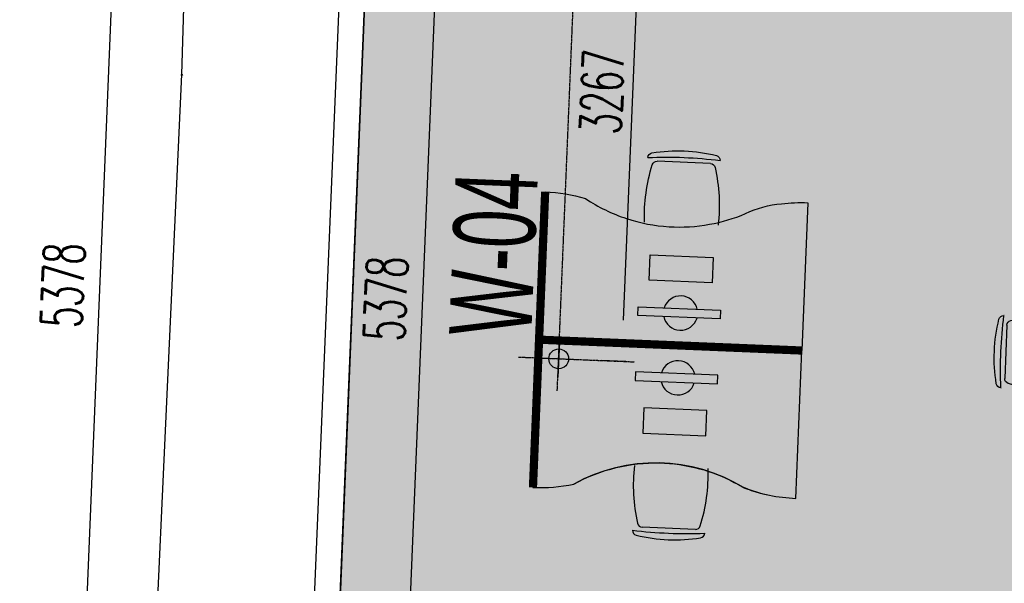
# Model space of a CAD drawing. Header units: millimetres. Extents: x 941089 to 2922714, y 799810 to 1997150.
# Tile 34 of 99: x 954624 to 960613, y 987885 to 991313. Entities that reach past the tile are written whole.
import ezdxf

# ---------------------------------------------------------------- set-up
doc = ezdxf.new("R2010")
doc.units = ezdxf.units.MM
doc.header["$LTSCALE"] = 10
doc.header["$PDMODE"] = 3
doc.header["$PDSIZE"] = 5
for name, pattern in [('DASHDOT', [1, 0.5, -0.25, 0, -0.25]), ('FO-00 - FURN$0$CENTER2', [1.125, 0.75, -0.125, 0.125, -0.125]), ('FO-00 - FURN$0$HIDDEN2', [0.1875, 0.125, -0.0625])]:
    doc.linetypes.add(name, pattern=pattern)
doc.layers.get('DEFPOINTS').update_dxf_attribs({"color": 21})
for name, color, linetype in [('FO-00 - FURN$0$DIM-GROMMETS', 21, 'Continuous'), ('FO-00 - FURN$0$FURNITURE', 22, 'Continuous'), ('FO-00 - FURN$0$GROMMETS', 2, 'Continuous'), ('FO-00$0$25', 21, 'Continuous'), ('FO-00$0$AREA GROSS', 21, 'Continuous'), ('FO-00$0$FOOTPATH - GEORGES LANE$0$25', 2, 'Continuous'), ('FO-00$0$TITLE', 21, 'Continuous'), ('L - PL-ext-00$0$DIMS-MASONARY', 21, 'Continuous'), ('L - PL-ext-00$0$WINDOW', 2, 'Continuous'), ('L - PL-ext-00$0$WINDOW DIMS', 21, 'Continuous'), ('L - PL-ext-00$0$WINDOW-SCH', 2, 'Continuous'), ('REVISION', 1, 'DASHDOT')]:
    doc.layers.add(name, color=color, linetype=linetype)
doc.layers.add('FO-00 - FURN$0$FIT OUT HATCH', color=7, linetype='FO-00 - FURN$0$HIDDEN2', true_color=0xc8e389)
doc.layers.add('FO-00$0$FOOTPATH - GEORGES LANE$0$ZZ-', color=7, linetype='Continuous', plot=False)
doc.styles.add('FO-00 - FURN$0$Standard', font='romans.shx', dxfattribs={"width": 0.6})
doc.styles.add('L - PL-ext-00$0$SK-OFFICE-00-ELE REV A$0$STANDARD', font='ARIAL.TTF', dxfattribs={"width": 0.6, "height": 0.2})
doc.styles.add('L - PL-ext-00$0$Standard', font='romans.shx', dxfattribs={"width": 0.6})
doc.dimstyles.new('FO-00 - FURN$0$ISO-25', dxfattribs={"dimscale": 100, "dimtxt": 2.5, "dimasz": 2.5, "dimexe": 1.25, "dimexo": 0.625, "dimtad": 1, "dimdec": 0, "dimtxsty": 'FO-00 - FURN$0$Standard', "dimcen": 2.5, "dimclrd": 21, "dimclre": 21, "dimadec": 0, "dimazin": 0, "dimtfac": 1, "dimtdec": 0, "dimtmove": 0, "dimatfit": 3, "dimfxl": 0, "dimarcsym": 0})
doc.dimstyles.new('L - PL-ext-00$0$ROYCETON', dxfattribs={"dimscale": 100, "dimtxt": 2.5, "dimasz": 2.5, "dimexe": 2, "dimexo": 1, "dimgap": 1, "dimtad": 1, "dimdec": 0, "dimtxsty": 'L - PL-ext-00$0$Standard', "dimcen": 2.5, "dimclrd": 256, "dimclre": 256, "dimclrt": 2, "dimaunit": 1, "dimazin": 0, "dimtfac": 1, "dimtdec": 0, "dimtmove": 0, "dimatfit": 3, "dimfxl": 0, "dimarcsym": 0})

# ---------------------------------------------------------------- blocks, each defined once
blk = doc.blocks.new('FO-00$0$FOOTPATH - GEORGES LANE')
at = {"layer": 'FO-00$0$FOOTPATH - GEORGES LANE$0$25'}
blk.add_lwpolyline([(954362, 964087), (954652, 967316), (955157, 979543), (955672, 990775), (955936.4612440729, 999559.5637840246, 0.6112551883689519), (954377.461913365, 1000418.517998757)], format="xyb", dxfattribs=at)
blk.add_open_spline([(959064.1913154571, 1003448.70421467), (958983.7471377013, 1003458.392292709), (958901.6258365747, 1003468.28437242), (958734.1163570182, 1003488.112639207), (958648.728115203, 1003498.048882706), (958474.7360435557, 1003517.564934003), (958386.1374851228, 1003527.144567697), (958205.6989434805, 1003545.510637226), (958113.8622591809, 1003554.296575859), (957926.9417988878, 1003570.584574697), (957831.8577096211, 1003578.086869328), (957656.3312818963, 1003590.045852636), (957576.4285163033, 1003594.809819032), (957414.3851616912, 1003602.802928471), (957332.2465090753, 1003606.032011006), (957165.7137715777, 1003610.600204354), (957081.3193946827, 1003611.939381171), (956910.2627860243, 1003612.341244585), (956823.5821415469, 1003611.404064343), (956647.9211886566, 1003606.827396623), (956558.9408621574, 1003603.187867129), (956378.7191543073, 1003592.746761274), (956287.4818147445, 1003585.945741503), (956102.7894055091, 1003568.685964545), (956009.337712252, 1003558.226840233), (955820.3682594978, 1003533.129030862), (955724.8499665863, 1003518.489851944), (955616.1433461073, 1003499.331511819), (955603.8633843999, 1003497.131802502), (955565.6254103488, 1003490.169952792), (955539.6304867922, 1003485.276723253), (955505.3100060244, 1003478.598507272), (955497.0341458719, 1003476.971528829), (955484.4337515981, 1003474.468830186), (955480.1259305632, 1003473.608656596), (955471.5094844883, 1003471.879106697), (955467.2037045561, 1003471.010290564), (955454.2937171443, 1003468.391765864), (955445.6968621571, 1003466.629980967), (955419.9358877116, 1003461.296700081), (955402.801360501, 1003457.677277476), (955351.5175290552, 1003446.630352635), (955317.488036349, 1003439.014191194), (955199.2281543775, 1003411.569244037), (955115.8492215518, 1003390.472729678), (954936.1793136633, 1003341.413963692), (954840.3106393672, 1003312.901752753), (954651.6117479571, 1003252.442911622), (954558.78524101, 1003220.497971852), (954370.5664887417, 1003151.530590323), (954275.3696142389, 1003114.317478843), (954110.0575502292, 1003045.931257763), (954039.2440595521, 1003015.357928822), (953899.587307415, 1002952.684999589), (953830.7419040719, 1002920.584441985), (953672.8928208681, 1002844.388614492), (953584.6134238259, 1002799.787693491), (953411.2723639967, 1002708.640247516), (953326.2112751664, 1002662.094454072), (953159.1166808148, 1002567.410627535), (953077.0858344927, 1002519.273883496), (952929.3800184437, 1002429.908444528), (952863.2678950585, 1002388.873538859), (952732.9131580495, 1002306.10042227), (952668.6678549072, 1002264.360373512), (952520.369457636, 1002166.031080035), (952437.0180489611, 1002109.224364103), (952286.2768068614, 1002004.07419408), (952218.4572540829, 1001955.822010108), (952084.7406358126, 1001859.055251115), (952018.8455056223, 1001810.54191906), (951882.318293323, 1001708.550870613), (951811.878321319, 1001655.066134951), (951673.0260759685, 1001548.225389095), (951604.6108593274, 1001494.866875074), (951443.9616342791, 1001368.224830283), (951352.5835395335, 1001295.096376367), (951188.8239912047, 1001162.725354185), (951115.9176228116, 1001103.292492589), (950972.2025410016, 1000985.528359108), (950901.3957034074, 1000927.198344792), (950761.7789554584, 1000811.935261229), (950692.9690355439, 1000755.002168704), (950557.2703250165, 1000642.821288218), (950490.3827556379, 1000587.574688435), (950358.4651393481, 1000479.036050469), (950293.4372253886, 1000425.7456922), (950165.2283571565, 1000321.401907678), (950102.0473850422, 1000270.348567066), (950004.5483762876, 1000192.351384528), (949969.5978646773, 1000164.554937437), (949900.2953529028, 1000109.809452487), (949865.9451256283, 1000082.861832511), (949825.2671539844, 1000051.198975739), (949818.6453887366, 1000046.052708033), (949807.8952827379, 1000037.711204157), (949803.7598863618, 1000034.505549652), (949794.8374618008, 1000027.596081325), (949790.0436347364, 1000023.888128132), (949780.4384043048, 1000016.46722014), (949775.6291114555, 1000012.755898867), (949761.1812139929, 1000001.619182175), (949751.5225900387, 999994.1910339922), (949722.4667685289, 999971.8943664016), (949702.9896146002, 999957.0136259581), (949644.2395963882, 999912.3127578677), (949604.6482281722, 999882.4341596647), (949524.6224667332, 999822.4656686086), (949484.188506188, 999792.3761072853), (949373.6896686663, 999710.6229805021), (949302.8361471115, 999658.709551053), (949158.7824256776, 999553.8165886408), (949085.5851894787, 999500.8391878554), (948936.9618373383, 999393.5202530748), (948861.5357125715, 999339.1787714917), (948708.5922621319, 999228.8081963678), (948631.0673332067, 999172.7738023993), (948474.069424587, 999058.6526730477), (948394.5976945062, 999000.56684933), (948247.1163303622, 998891.7249196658), (948179.370991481, 998841.3339159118), (948019.7708056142, 998721.3255227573), (947927.4719892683, 998650.9431356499), (947741.2649614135, 998506.1638308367), (947647.3563732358, 998431.7664146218), (947490.8693643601, 998304.7569218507), (947428.6289300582, 998253.4563204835), (947303.769110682, 998148.6995465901), (947241.1534633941, 998095.2462702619), (947150.5865642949, 998016.3953868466), (947122.7234457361, 997991.9273852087), (947039.0911475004, 997917.8179917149), (946983.2785877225, 997867.470949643), (946914.4178211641, 997804.1209508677), (946901.3665485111, 997792.0594989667), (946866.4689850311, 997759.6586241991), (946844.7086301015, 997739.2978173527), (946801.3712361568, 997698.4350352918), (946779.7925307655, 997677.9315130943), (946715.3254255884, 997616.2083466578), (946672.7060399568, 997574.7761198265), (946545.9160925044, 997449.6588098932), (946462.8143153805, 997365.1539594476), (946299.414265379, 997194.1059559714), (946219.1161062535, 997107.5628452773), (946018.2901870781, 996884.9212568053), (945899.6759710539, 996747.510342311), (945668.8820146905, 996468.6657475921), (945556.697972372, 996327.2268498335), (945338.6124489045, 996040.7737585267), (945232.7108733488, 995895.7593940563), (945027.0587886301, 995602.5833716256), (944927.3092234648, 995454.4232344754), (944733.8387219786, 995155.3502758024), (944640.117330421, 995004.436208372), (944458.6031867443, 994700.2332077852), (944370.8104282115, 994546.9441897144), (944254.6140997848, 994335.6974608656), (944223.6861955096, 994278.6088514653), (944176.4662119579, 994190.1171385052), (944159.8961537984, 994158.8040265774), (944129.7816056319, 994101.4190292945), (944116.2008266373, 994075.3594778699), (944089.1901725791, 994023.1674619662), (944075.761921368, 993997.0380236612), (944035.7086563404, 993918.5503430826), (944009.3151323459, 993866.0927347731), (943931.0625640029, 993708.3298632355), (943880.1315428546, 993602.6345484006), (943731.0662153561, 993284.0479390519), (943636.6599588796, 993069.6559297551), (943406.5478719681, 992513.0649011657), (943278.244931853, 992168.1468102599), (943046.7066778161, 991470.4439341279), (942943.4711497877, 991117.6590771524), (942845.5998861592, 990733.0322146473), (942838.4201292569, 990704.4765311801), (942828.7288653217, 990665.4630901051), (942826.1446908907, 990655.0137249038), (942821.0005823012, 990634.119497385), (942818.4398807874, 990623.6716238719), (942810.791739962, 990592.3258239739), (942805.7382642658, 990571.4257183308), (942790.7129383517, 990508.7174798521), (942780.8761876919, 990466.9014269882), (942768.9304654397, 990415.1730582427), (942766.6556986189, 990405.2790285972), (942762.1253961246, 990385.4878076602), (942759.8704886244, 990375.5932859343), (942753.1363361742, 990345.9130603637), (942748.6876612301, 990326.1306963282), (942735.462628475, 990266.7975429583), (942726.8072619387, 990227.2606954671), (942701.3148513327, 990108.710440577), (942684.9514735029, 990029.7573578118), (942621.1814890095, 989710.64024611), (942578.7774244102, 989471.2408358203), (942511.6918216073, 989045.573547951), (942485.1599154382, 988858.8706761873), (942437.3985014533, 988487.11552512), (942416.1677572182, 988302.0549411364), (942378.3301021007, 987933.7872899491), (942361.72319848, 987750.579944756), (942332.4832768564, 987386.2260356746), (942319.8503445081, 987205.0802377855), (942297.9337138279, 986845.048404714), (942288.649979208, 986666.1587802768), (942272.8340812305, 986310.8379953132), (942266.3019655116, 986134.4066839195), (942255.4143737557, 985784.2153162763), (942251.0589441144, 985610.4560071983), (942243.9709902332, 985265.8289878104), (942241.2385325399, 985094.9584609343), (942236.8652467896, 984756.3434668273), (942235.224421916, 984588.5989152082), (942232.5227303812, 984256.4932737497), (942231.4618060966, 984092.1340141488), (942229.4283538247, 983767.0669468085), (942228.455945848, 983606.3617387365), (942226.1304612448, 983288.9034343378), (942224.7773448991, 983132.1510341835), (942222.5984129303, 982941.4141697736), (942222.1632838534, 982905.4081023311), (942221.2425851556, 982833.6435515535), (942220.7556225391, 982797.7784196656), (942219.2188628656, 982690.2215802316), (942218.0931959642, 982618.569157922), (942215.6607606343, 982475.2956965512), (942214.3540508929, 982403.6761788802), (942210.1949435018, 982188.7735369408), (942207.1034298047, 982045.445689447), (942200.4589508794, 981758.1739576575), (942196.9059786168, 981614.2305189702), (942188.2958447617, 981277.399780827), (942183.1299193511, 981084.0886554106), (942172.7398660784, 980694.4604119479), (942167.5157688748, 980498.1434070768), (942157.4656039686, 980101.5008008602), (942152.6395745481, 979901.1738531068), (942143.85657964, 979495.5655980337), (942139.8997686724, 979290.2848235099), (942133.3364399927, 978873.875450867), (942130.730060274, 978662.7469749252), (942127.3541180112, 978233.784181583), (942126.5847191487, 978015.9507896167), (942127.7537183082, 977355.495524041), (942133.0905076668, 976901.8633128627), (942146.436637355, 976366.3045295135), (942148.1482441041, 976302.0204210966), (942150.2264926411, 976228.7922615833), (942150.4727364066, 976220.1856829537), (942150.9701294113, 976202.9423228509), (942151.221202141, 976194.3086368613), (942151.9817743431, 976168.3719704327), (942152.4986275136, 976151.0333826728), (942154.0804160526, 976098.8784224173), (942155.1765753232, 976063.9228705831), (942158.6046477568, 975958.5247010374), (942161.0760139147, 975887.5515074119), (942167.7527982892, 975710.2965455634), (942172.22400805, 975603.2568695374), (942182.4212499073, 975386.7605162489), (942188.1473642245, 975277.2969933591), (942201.1436385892, 975056.282065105), (942208.4136244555, 974944.730674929), (942224.8077208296, 974719.844163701), (942233.9312537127, 974606.5106013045), (942254.3731684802, 974378.301482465), (942265.6911430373, 974263.4287308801), (942286.9636775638, 974068.4352698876), (942296.2412646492, 973988.6600145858), (942319.7502227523, 973799.5833655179), (942334.5602652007, 973690.026792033), (942367.0768248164, 973469.9651783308), (942384.7828469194, 973359.4600854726), (942420.271592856, 973156.2755141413), (942437.5381652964, 973063.7329661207), (942474.6863160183, 972878.0459361), (942494.5672569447, 972784.9051074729), (942537.2876691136, 972598.052262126), (942560.127078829, 972504.3390588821), (942609.1607753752, 972316.3643623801), (942635.3624121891, 972222.072412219), (942691.6089849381, 972032.9026787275), (942721.6535983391, 971938.0242494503), (942773.6593491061, 971784.54223025), (942794.2487962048, 971726.1129073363), (942837.2350247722, 971609.0346524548), (942859.6313287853, 971550.3877809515), (942912.2139894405, 971418.2705437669), (942942.9505317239, 971344.7467304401), (943007.8261926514, 971197.4861424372), (943041.9616851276, 971123.7552218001), (943114.0392689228, 970976.1331915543), (943151.978760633, 970902.2492592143), (943232.0611736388, 970754.5207471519), (943274.2045840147, 970680.6755764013), (943332.6465177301, 970583.7896485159), (943346.868283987, 970560.6071021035), (943375.7834239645, 970514.2814427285), (943390.4780589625, 970491.136239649), (943435.2931851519, 970421.7699564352), (943466.1450324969, 970375.6176465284), (943529.6353667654, 970283.9842116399), (943562.2567514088, 970238.5006768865), (943641.2569341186, 970132.2770178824), (943688.5024167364, 970071.6854766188), (943787.0576516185, 969951.5317832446), (943838.3682324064, 969891.9692367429), (943923.3314224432, 969798.3870293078), (943955.6016222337, 969763.9044399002), (944003.2999147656, 969714.5197579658), (944018.1291377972, 969699.3779910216), (944048.0810299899, 969669.2242893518), (944063.2056514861, 969654.2103250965), (944109.0278051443, 969609.369737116), (944140.1738288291, 969579.7443053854), (944225.4005315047, 969501.0293930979), (944280.5884367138, 969452.4969696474), (944394.3734538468, 969357.5098465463), (944452.9744288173, 969311.0534304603), (944555.9609121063, 969233.7635329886), (944599.5328744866, 969202.3094140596), (944688.2904685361, 969140.7788417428), (944733.4701530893, 969110.7065117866), (944789.1120480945, 969075.2063338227), (944798.8380966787, 969069.0564603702), (944811.9529270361, 969060.8385818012), (944815.3118030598, 969058.7404280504), (944825.4004098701, 969052.4581552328), (944832.1610837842, 969048.2745075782), (944845.6919040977, 969039.9541172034), (944852.4679227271, 969035.8136687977), (944872.8280197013, 969023.451320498), (944886.4441363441, 969015.288412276), (944910.8154100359, 969000.8633908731), (944921.5538859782, 968994.5712204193), (944938.6408678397, 968984.6600555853), (944944.9770097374, 968981.0067853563), (944957.6123352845, 968973.764759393), (944963.9327021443, 968970.1637765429), (944982.9013304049, 968959.4207285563), (944995.5571169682, 968952.3385668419), (945033.5499924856, 968931.3300685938), (945058.9127319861, 968917.6416668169), (945142.9182836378, 968873.3773024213), (945201.6500955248, 968844.1595731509), (945319.069783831, 968788.9207571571), (945377.7551767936, 968762.9005377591), (945494.8483809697, 968713.8865975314), (945553.2565679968, 968690.892453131), (945656.7454472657, 968652.510176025), (945701.9180951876, 968636.5641767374), (945800.2061853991, 968603.5074080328), (945853.24617574, 968586.7250103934), (945905.9999999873, 968570.9999999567)], degree=3, knots=[0, 0, 0, 0, 234.7028342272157, 234.7028342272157, 469.4056684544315, 469.4056684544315, 704.1085026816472, 704.1085026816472, 938.8113369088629, 938.8113369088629, 1173.514171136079, 1173.514171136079, 1364.728332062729, 1364.728332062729, 1555.94249298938, 1555.94249298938, 1747.156653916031, 1747.156653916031, 1938.370814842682, 1938.370814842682, 2129.584975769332, 2129.584975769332, 2320.799136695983, 2320.799136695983, 2512.013297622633, 2512.013297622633, 2703.227458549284, 2703.227458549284, 2727.547958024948, 2727.547958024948, 2778.838056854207, 2778.838056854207, 2795.121393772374, 2795.121393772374, 2803.613658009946, 2803.613658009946, 2812.105922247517, 2812.105922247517, 2829.09045072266, 2829.09045072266, 2863.059507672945, 2863.059507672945, 2930.997621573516, 2930.997621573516, 3100.299360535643, 3100.299360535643, 3300.514279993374, 3300.514279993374, 3500.729199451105, 3500.729199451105, 3713.272775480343, 3713.272775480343, 3876.545400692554, 3876.545400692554, 4039.818025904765, 4039.818025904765, 4256.178418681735, 4256.178418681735, 4472.538811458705, 4472.538811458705, 4688.899204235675, 4688.899204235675, 4869.023306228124, 4869.023306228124, 5049.147408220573, 5049.147408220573, 5290.588329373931, 5290.588329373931, 5493.60150722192, 5493.60150722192, 5696.614685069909, 5696.614685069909, 5920.057394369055, 5920.057394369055, 6143.500103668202, 6143.500103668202, 6452.081420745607, 6452.081420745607, 6706.694653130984, 6706.694653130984, 6961.307885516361, 6961.307885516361, 7215.921117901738, 7215.921117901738, 7470.534350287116, 7470.534350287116, 7725.147582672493, 7725.147582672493, 7979.76081505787, 7979.76081505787, 8123.935636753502, 8123.935636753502, 8268.110458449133, 8268.110458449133, 8296.20191762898, 8296.20191762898, 8313.795640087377, 8313.795640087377, 8334.203572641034, 8334.203572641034, 8354.61150519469, 8354.61150519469, 8395.427370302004, 8395.427370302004, 8477.05910051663, 8477.05910051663, 8640.322560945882, 8640.322560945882, 8803.586021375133, 8803.586021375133, 9081.962935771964, 9081.962935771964, 9360.339850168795, 9360.339850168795, 9638.716764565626, 9638.716764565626, 9917.093678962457, 9917.093678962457, 10195.47059335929, 10195.47059335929, 10428.07212613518, 10428.07212613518, 10739.08004691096, 10739.08004691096, 11050.08796768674, 11050.08796768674, 11254.1066023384, 11254.1066023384, 11458.12523699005, 11458.12523699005, 11548.68198361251, 11548.68198361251, 11729.79547685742, 11729.79547685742, 11772.15042231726, 11772.15042231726, 11843.05655320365, 11843.05655320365, 11913.96268409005, 11913.96268409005, 12055.77494586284, 12055.77494586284, 12339.39946940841, 12339.39946940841, 12623.02399295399, 12623.02399295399, 13061.1539631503, 13061.1539631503, 13499.28393334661, 13499.28393334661, 13937.41390354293, 13937.41390354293, 14375.54387373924, 14375.54387373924, 14813.67384393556, 14813.67384393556, 15251.80381413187, 15251.80381413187, 15413.52053762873, 15413.52053762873, 15501.9148491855, 15501.9148491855, 15575.32283719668, 15575.32283719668, 15648.73082520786, 15648.73082520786, 15795.54680123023, 15795.54680123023, 16089.17875327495, 16089.17875327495, 16676.44265736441, 16676.44265736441, 17600.81317776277, 17600.81317776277, 18525.18369816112, 18525.18369816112, 18599.25546792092, 18599.25546792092, 18626.3081820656, 18626.3081820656, 18653.36089621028, 18653.36089621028, 18707.46632449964, 18707.46632449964, 18815.67718107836, 18815.67718107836, 18841.30103072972, 18841.30103072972, 18866.92488038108, 18866.92488038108, 18918.17257968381, 18918.17257968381, 19020.66797828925, 19020.66797828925, 19225.65877550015, 19225.65877550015, 19850.17381685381, 19850.17381685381, 20341.37674568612, 20341.37674568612, 20832.57967451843, 20832.57967451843, 21323.78260335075, 21323.78260335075, 21814.98553218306, 21814.98553218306, 22306.18846101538, 22306.18846101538, 22797.39138984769, 22797.39138984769, 23288.59431868, 23288.59431868, 23779.79724751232, 23779.79724751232, 24271.00017634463, 24271.00017634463, 24762.20310517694, 24762.20310517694, 25253.40603400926, 25253.40603400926, 25744.60896284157, 25744.60896284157, 25859.36336154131, 25859.36336154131, 25974.11776024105, 25974.11776024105, 26203.62655764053, 26203.62655764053, 26433.13535504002, 26433.13535504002, 26892.15294983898, 26892.15294983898, 27351.17054463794, 27351.17054463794, 27962.2002371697, 27962.2002371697, 28573.22992970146, 28573.22992970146, 29184.25962223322, 29184.25962223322, 29795.28931476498, 29795.28931476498, 30406.31900729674, 30406.31900729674, 31017.3486998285, 31017.3486998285, 32227.41040477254, 32227.41040477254, 32391.50469950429, 32391.50469950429, 32413.35618769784, 32413.35618769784, 32435.20767589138, 32435.20767589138, 32478.91065227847, 32478.91065227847, 32566.31660505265, 32566.31660505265, 32741.12851060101, 32741.12851060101, 32998.96323686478, 32998.96323686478, 33256.79796312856, 33256.79796312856, 33514.63268939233, 33514.63268939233, 33772.46741565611, 33772.46741565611, 34030.30214191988, 34030.30214191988, 34207.64421407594, 34207.64421407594, 34449.15466472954, 34449.15466472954, 34690.66511538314, 34690.66511538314, 34891.49587849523, 34891.49587849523, 35092.32664160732, 35092.32664160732, 35293.15740471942, 35293.15740471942, 35493.98816783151, 35493.98816783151, 35694.8189309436, 35694.8189309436, 35817.94031034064, 35817.94031034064, 35941.06168973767, 35941.06168973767, 36094.85904719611, 36094.85904719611, 36248.65640465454, 36248.65640465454, 36402.45376211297, 36402.45376211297, 36556.2511195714, 36556.2511195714, 36604.64936185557, 36604.64936185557, 36653.04760413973, 36653.04760413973, 36749.84408870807, 36749.84408870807, 36845.8265800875, 36845.8265800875, 36974.98269513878, 36974.98269513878, 37104.13881019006, 37104.13881019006, 37180.35989681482, 37180.35989681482, 37214.23804049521, 37214.23804049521, 37248.1161841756, 37248.1161841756, 37315.87247153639, 37315.87247153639, 37430.00806221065, 37430.00806221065, 37544.14365288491, 37544.14365288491, 37625.11343835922, 37625.11343835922, 37706.08322383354, 37706.08322383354, 37723.16139005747, 37723.16139005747, 37729.03180417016, 37729.03180417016, 37740.77263239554, 37740.77263239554, 37752.51346062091, 37752.51346062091, 37775.99511707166, 37775.99511707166, 37794.40959209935, 37794.40959209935, 37805.22271384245, 37805.22271384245, 37816.03583558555, 37816.03583558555, 37837.66207907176, 37837.66207907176, 37880.91456604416, 37880.91456604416, 37980.79752280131, 37980.79752280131, 38080.68047955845, 38080.68047955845, 38180.5634363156, 38180.5634363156, 38258.3630431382, 38258.3630431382, 38350.5069748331, 38350.5069748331, 38350.5069748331, 38350.5069748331], dxfattribs=at)
at = {"layer": 'FO-00$0$FOOTPATH - GEORGES LANE$0$ZZ-'}
blk.add_point((955672, 990775), dxfattribs=at)
blk = doc.blocks.new('FO-00')
at = {"layer": 'FO-00$0$25'}
blk.add_hatch(color=254, dxfattribs=at).paths.add_polyline_path([(962106.8987836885, 976297.2239714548), (962063.7353196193, 975252.9423305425), (956064.7690674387, 975500.8662472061), (956819.1900286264, 993755.4122532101), (957034.0028341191, 993746.5345119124), (957074.0606191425, 994715.7070340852), (957029.100288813, 994717.5650525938), (957254.7045554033, 1000176.314652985), (961815.2599551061, 999987.8369874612), (961813.4033574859, 999942.9133555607), (962465.0899570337, 999915.9805901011), (962451.1405992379, 999578.4509672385), (962850.7989670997, 999561.9347869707), (962867.3159889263, 999961.593626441), (962785.1437433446, 999964.9896248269), (962791.4520379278, 1000117.63012248), (969658.4892098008, 999833.8382499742), (969650.2307017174, 999634.0088301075), (973094.2068186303, 999491.9181415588), (973087.0244789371, 999317.8335015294), (974330.1278479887, 999266.5458676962), (974344.7169213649, 999639.812990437), (980603.4578756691, 999381.373799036), (980587.9599863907, 999007.8922684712), (981801.067812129, 998957.7596823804), (981787.2618563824, 998623.6939134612), (982186.9201903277, 998607.1769125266), (982215.8511597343, 999304.7636381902), (988737.4474786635, 999035.2164012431), (988737.4474786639, 999035.2164012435), (988964.3261992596, 999024.2121996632), (988817.7443339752, 995529.016360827), (988645.0329914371, 991316.3764288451), (994995.8241409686, 991065.907416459), (995186.0741450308, 991058.0129224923), (994995.8241409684, 991065.9074164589), (994970.9483272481, 990466.423310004), (995161.2998429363, 990458.524603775), (994864.0054258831, 983264.597220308), (994673.7599648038, 983272.4915257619), (994648.8841510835, 982673.0074193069), (994839.2311237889, 982665.1089015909), (994537.7592497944, 975370.0954561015), (994352.9503073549, 975377.7641712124), (994336.3661164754, 974978.1081133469), (994521.2430483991, 974970.4365769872), (994466.7391851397, 973651.552629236), (994631.5140903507, 973645.1856791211), (994522.8902484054, 970907.8481661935), (989272.449074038, 971124.3639386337), (989710.8259843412, 981776.0426928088), (985249.6334643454, 981960.4044771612), (985342.1791533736, 984209.1122034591), (981645.3085827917, 984361.2568951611), (981527.4990843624, 981498.6801878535), (981439.7428365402, 979366.3509124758), (981353.3712736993, 977267.6612843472), (984800.4446312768, 977125.5863217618), (984714.7320511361, 975047.0970511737), (981578.6022689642, 972159.6392714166), (969604.9033248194, 972654.4913438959), (969742.4060358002, 975981.5256183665)])
at = {"layer": 'FO-00$0$AREA GROSS', "color": 3}
blk.add_lwpolyline([(962063.7353196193, 975252.9423305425), (956064.7690674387, 975500.8662472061), (956819.1900286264, 993755.4122532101), (957034.0028341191, 993746.5345119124), (957074.0606191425, 994715.7070340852), (957029.100288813, 994717.5650525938), (957254.7045554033, 1000176.314652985), (961815.2599551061, 999987.8369874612)], dxfattribs=at)
at = {"layer": 'FO-00$0$TITLE', "rotation": 0.0001860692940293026}
blk.add_blockref('FO-00$0$FOOTPATH - GEORGES LANE', (-58.35534270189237, 201.5193197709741, -8.745061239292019e-08), dxfattribs=at)
blk = doc.blocks.new('FO-00 - FURN$0$CHAIR 1')
at = {"layer": 'FO-00 - FURN$0$FURNITURE'}
for p, q in [((-444.3710210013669, 392.7104105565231), (-444.3710226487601, 393.5127245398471)), ((-386.5500131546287, 372.7105292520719), (-62.1919465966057, 372.7111952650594)), ((-4.371022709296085, 393.5136278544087), (-4.371021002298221, 392.7113140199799))]:
    blk.add_line(p, q, dxfattribs=at)
for centre, radius, start, end in [((-414.3710225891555, 393.5127861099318), 29.99999999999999, 101.5310942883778, 180.0001175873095), ((-224.3691105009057, -537.7891377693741), 980.5000000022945, 78.46914097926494, 101.5310942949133), ((-34.37102258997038, 393.5135662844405), 29.99999999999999, 0.0001175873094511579, 78.46914101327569), ((-224.365630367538, -2232.984523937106), 2635.695386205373, 85.2121005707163, 94.78813468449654), ((-386.5499515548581, 342.7105292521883), 29.99999999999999, 90.00011764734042, 165.1613341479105), ((-62.19188499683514, 342.7111952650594), 29.99999999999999, 14.83890114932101, 90.00011764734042), ((623.1296308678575, 75.21260245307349), 1074.50570019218, 165.1613341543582, 184.0138869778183), ((-1071.870368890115, 75.20912206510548), 1074.50570019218, 355.9863483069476, 14.83890113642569)]:
    blk.add_arc(centre, radius, start, end, dxfattribs=at)
blk = doc.blocks.new('FO-00 - FURN$0$A$C026F0A20')
at = {"layer": 'FO-00 - FURN$0$GROMMETS'}
for p, q in [((199.9999995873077, -300.6644502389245), (199.9999995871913, -88.52190573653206)), ((83.3502205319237, -199.9999999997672), (304.836742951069, -199.9999999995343)), ((199.9999995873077, -199.9999999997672), (199.9999995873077, -300.6644502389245))]:
    blk.add_line(p, q, dxfattribs=at)
blk.add_circle((199.9999995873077, -199.9999999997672), 60, dxfattribs=at)
blk = doc.blocks.new('*D563')
at = {"layer": 'DEFPOINTS', "color": 0}
for p in [(958420.6741890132, 992499.0217348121), (958499.3461203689, 992495.7705585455, -18.00126745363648), (958373.2848611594, 989231.524006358)]:
    blk.add_point(p, dxfattribs=at)
at = {"layer": 'FO-00 - FURN$0$DIM-GROMMETS', "color": 21, "lineweight": -2}
for p, q in [((958436.8994213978, 992498.3512149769), (958295.7807910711, 992504.1830476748)), ((958296.1144550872, 989484.9265170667), (958410.3515632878, 992249.2349389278)), ((958310.8381621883, 989234.1046627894), (958160.8984314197, 989240.3010340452))]:
    blk.add_line(p, q, dxfattribs=at)
at = {"layer": 'FO-00 - FURN$0$DIM-GROMMETS', "color": 21}
for points in [[(958368.7204306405, 992250.9553765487), (958451.9826959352, 992247.5145013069), (958420.6741890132, 992499.0217348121)], [(958254.48332244, 989486.6469546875), (958337.7455877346, 989483.2060794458), (958285.7918293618, 989235.1397211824)]]:
    blk.add_solid(points, dxfattribs=at)
at = {"layer": 'FO-00 - FURN$0$DIM-GROMMETS', "color": 0, "insert": (958165.8929122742, 990874.822697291), "char_height": 250, "attachment_point": 5, "rotation": 87.63355569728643, "style": 'FO-00 - FURN$0$Standard'}
blk.add_mtext('3267', dxfattribs=at)
blk = doc.blocks.new('*D837')
at = {"layer": 'DEFPOINTS', "color": 0}
for p in [(956759.5225544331, 992311.6477822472), (957187.0572766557, 992293.9786866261), (956537.4548208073, 986938.3261261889)]:
    blk.add_point(p, dxfattribs=at)
at = {"layer": 'L - PL-ext-00$0$DIMS-MASONARY', "lineweight": -2}
for p, q in [((956859.4372640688, 992307.5185210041), (957386.8866959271, 992285.7201641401)), ((956975.312538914, 987170.4438111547), (957176.7341235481, 992044.1919125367)), ((956637.3695304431, 986934.1968649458), (957164.818805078, 986912.3985145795))]:
    blk.add_line(p, q, dxfattribs=at)
at = {"layer": 'L - PL-ext-00$0$DIMS-MASONARY'}
for points in [[(957135.1029945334, 992045.9124380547), (957218.365252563, 992042.4713870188), (957187.0572766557, 992293.9786866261)], [(956933.6814098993, 987172.1643366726), (957016.9436679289, 987168.7232856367), (956964.9893858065, 986920.6570370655)]]:
    blk.add_solid(points, dxfattribs=at)
at = {"layer": 'L - PL-ext-00$0$DIMS-MASONARY', "color": 2, "insert": (956851.215234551, 989616.6086996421), "char_height": 250, "attachment_point": 5, "rotation": 87.63343472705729, "style": 'L - PL-ext-00$0$Standard'}
blk.add_mtext('5378', dxfattribs=at)
blk = doc.blocks.new('*D850')
at = {"layer": 'DEFPOINTS', "color": 0}
for p in [(955222.9703908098, 992375.1501854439), (956606.7250720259, 992317.9625641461), (956383.2066780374, 986944.7008606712, -1.439628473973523e-09)]:
    blk.add_point(p, dxfattribs=at)
at = {"layer": 'L - PL-ext-00$0$WINDOW DIMS', "lineweight": -2}
for p, q in [((956506.8103623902, 992322.0918253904), (955023.1409715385, 992383.4087079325)), ((955011.2256529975, 987251.6153098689), (955212.6472376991, 992125.3634113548)), ((956283.2919684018, 986948.8301219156), (954801.0730806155, 987010.0870582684))]:
    blk.add_line(p, q, dxfattribs=at)
at = {"layer": 'L - PL-ext-00$0$WINDOW DIMS'}
for points in [[(955171.0161086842, 992127.0839368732), (955254.2783667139, 992123.6428858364), (955222.9703908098, 992375.1501854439)], [(954969.5945239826, 987253.3358353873), (955052.8567820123, 987249.8947843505), (955000.9024998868, 987001.8285357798)]]:
    blk.add_solid(points, dxfattribs=at)
at = {"layer": 'L - PL-ext-00$0$WINDOW DIMS', "color": 2, "insert": (954887.1283486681, 989697.7801984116), "char_height": 250, "attachment_point": 5, "rotation": 87.63343472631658, "style": 'L - PL-ext-00$0$Standard'}
blk.add_mtext('5378', dxfattribs=at)
blk = doc.blocks.new('FO-00 - FURN')
at = {"layer": 'FO-00 - FURN$0$FIT OUT HATCH'}
h = blk.add_hatch(color=256, dxfattribs=at)
edge = h.paths.add_edge_path()
edge.add_line((959419.1585609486, 990199.9606013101), (959381.9964913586, 989300.728161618))
edge.add_line((959381.9964913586, 989300.728161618), (957783.3643204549, 989366.7876284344))
edge.add_line((957783.3643204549, 989366.7876284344), (957820.4786373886, 990266.0220404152))
edge.add_arc((957778.8381582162, 989257.2549766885), 1009.62612801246, 73.45612044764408, 87.6362531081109, ccw=False)
edge.add_arc((958636.9484410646, 991078.2845191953), 1026.429255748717, 236.22541577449, 251.7624987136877)
edge.add_arc((958636.9484410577, 991078.2845191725), 1026.42925572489, 251.7624987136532, 266.4785446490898)
edge.add_arc((958636.9484410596, 991078.2845191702), 1026.429255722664, 266.4785446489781, 280.3343348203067)
edge.add_arc((958636.9484410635, 991078.2845191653), 1026.429255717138, 280.3343348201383, 293.0367090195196)
edge.add_arc((959311.169186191, 989568.1745787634), 627.7868548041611, 94.91703799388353, 115.731620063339, ccw=False)
edge.add_arc((959377.4742595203, 989191.190404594), 1009.631098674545, 87.6337756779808, 96.83259823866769, ccw=False)
edge.add_arc((959419.1585074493, 990199.9606195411), 5.65202016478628e-05, -18.817619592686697, 14.084758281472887, ccw=False)
h.paths.add_polyline_path([(958458.9161738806, 989882.0876529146), (958842.3367784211, 989866.2437576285), (958835.9832443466, 989712.4888992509), (958452.5626398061, 989728.3327945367)], flags=16)
h.paths.add_polyline_path([(958387.1210159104, 989566.3575004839), (958886.5084402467, 989545.7215670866), (958884.312886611, 989492.5893993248), (958384.9254622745, 989513.2253327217)], flags=16)
edge = h.paths.add_edge_path(flags=16)
edge.add_arc((958644.0891503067, 989528.4440396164), 104.4210231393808, 12.77323003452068, 162.4942535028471)
edge.add_arc((958644.0891503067, 989528.4440396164), 104.4210231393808, 191.9983021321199, 343.2691813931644)
h = blk.add_hatch(color=256, dxfattribs=at)
edge = h.paths.add_edge_path()
edge.add_line((959344.8414961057, 988401.4954249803), (959381.996491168, 989300.7281570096))
edge.add_line((959381.996491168, 989300.7281570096), (957783.3643202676, 989366.7876239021))
edge.add_line((957783.3643202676, 989366.7876239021), (957746.161572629, 988467.5568660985))
edge.add_arc((957787.8904825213, 989476.3202756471), 1009.626128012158, 267.6312304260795, 281.8113630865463)
edge.add_arc((958492.8328159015, 987590.7015021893), 1026.429255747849, 103.50498482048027, 119.04206775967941, ccw=False)
edge.add_arc((958492.8328158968, 987590.7015022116), 1026.429255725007, 88.78893888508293, 103.50498482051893, ccw=False)
edge.add_arc((958492.8328158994, 987590.7015022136), 1026.429255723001, 74.93314871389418, 88.78893888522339, ccw=False)
edge.add_arc((958492.832815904, 987590.7015022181), 1026.429255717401, 62.23077451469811, 74.93314871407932, ccw=False)
edge.add_arc((959289.3452281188, 989040.0370818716), 627.7868548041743, 239.5358634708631, 260.3504455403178)
edge.add_arc((959386.5269916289, 989410.2655723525), 1009.631098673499, 258.4348852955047, 267.6337078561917)
edge.add_arc((959344.8414412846, 988401.4954112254), 5.652024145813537e-05, 341.1827535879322, 374.0851016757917)
h.paths.add_polyline_path([(958414.0986633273, 988797.5085970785), (958797.5192678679, 988781.6647017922), (958803.8728019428, 988935.4195601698), (958420.4521974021, 988951.2634554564)], flags=16)
h.paths.add_polyline_path([(958368.5973089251, 989118.0857338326), (958867.9847332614, 989097.4498004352), (958870.1802868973, 989150.5819681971), (958370.7928625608, 989171.2179015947)], flags=16)
edge = h.paths.add_edge_path(flags=16)
edge.add_arc((958627.8173844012, 989134.6690109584), 104.4210231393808, 192.7732300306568, 342.4942534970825)
edge.add_arc((958627.8173844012, 989134.6690109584), 104.4210231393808, 11.99830213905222, 163.2691814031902)
at = {"layer": 'FO-00 - FURN$0$DIM-GROMMETS', "linetype": 'FO-00 - FURN$0$CENTER2'}
for p, q in [((957894.1333152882, 989055.8465338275, -18.00126745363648), (958330.8303833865, 999623.037897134, -18.00126745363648)), ((957658.3117137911, 989261.0692726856, -18.00126745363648), (958364.4636974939, 989231.8870150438, -18.00126745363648))]:
    blk.add_line(p, q, dxfattribs=at)
at = {"layer": 'FO-00 - FURN$0$FURNITURE'}
for points, const_width in [([(957820.5228525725, 990266.0202097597), (957783.3643202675, 989366.7876238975)], 50), ([(957746.2057879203, 988467.5550380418), (957783.3643202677, 989366.7876239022)], 49.99999999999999), ([(959382.000028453, 989300.72801084), (957783.3643202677, 989366.7876239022)], 49.99999999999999)]:
    blk.add_lwpolyline(points, dxfattribs=dict(at, const_width=const_width))
for points in [[(959419.1585609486, 990199.9606013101), (959381.9964913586, 989300.728161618), (957783.3643204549, 989366.7876284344), (957820.4786373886, 990266.0220404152, -0.06195157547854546), (958066.3287603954, 990225.0845443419, 0.06789736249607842), (958315.7206021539, 990103.4154548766, 0.06429925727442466), (958573.9027919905, 990053.7932975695, 0.06053105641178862), (958821.0814139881, 990068.5062933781, 0.05548138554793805), (959038.6115683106, 990133.7085565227, -0.09107128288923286), (959257.359564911, 990193.651084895, -0.04015900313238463), (959419.1585622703, 990199.9606332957, -0.1445582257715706)], [(959419.1585607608, 990199.960596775), (959381.9964911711, 989300.7281570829), (957783.3643202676, 989366.7876238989), (957820.478637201, 990266.0220358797, -0.06195157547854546), (958066.3287602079, 990225.0845398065, 0.06789736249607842), (958315.7206019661, 990103.4154503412, 0.06429925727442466), (958573.9027918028, 990053.7932930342, 0.06053105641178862), (958821.0814138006, 990068.5062888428, 0.05548138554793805), (959038.6115681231, 990133.7085519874, -0.09107128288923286), (959257.3595647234, 990193.6510803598, -0.04015900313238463), (959419.1585620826, 990199.9606287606, -0.1445582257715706)], [(959344.8414961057, 988401.4954249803), (959381.996491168, 989300.7281570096), (957783.3643202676, 989366.7876239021), (957746.161572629, 988467.5568660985, 0.06195157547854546), (957994.5510364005, 988488.0711502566, -0.06789736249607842), (958253.1308322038, 988588.7495852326, -0.06429925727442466), (958514.5268396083, 988616.9014760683, -0.06053105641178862), (958759.6488790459, 988581.8453895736, -0.05548138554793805), (958971.0579587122, 988498.9182878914, 0.09107128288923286), (959184.1146784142, 988421.1325121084, 0.04015900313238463), (959344.841494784, 988401.4953929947, 0.1445582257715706)]]:
    blk.add_lwpolyline(points, format="xyb", close=True, dxfattribs=at)
for points, elevation in [([(958458.9161738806, 989882.0876529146), (958842.3367784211, 989866.2437576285), (958835.9832443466, 989712.4888992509), (958452.5626398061, 989728.3327945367)], -8.579956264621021e-10), ([(958458.9226697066, 989882.2448512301), (958842.3432742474, 989866.4009559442), (958835.9897401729, 989712.6460975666), (958452.5691356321, 989728.4899928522)], -8.579956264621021e-10), ([(958387.1210159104, 989566.3575004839), (958886.5084402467, 989545.7215670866), (958884.312886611, 989492.5893993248), (958384.9254622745, 989513.2253327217)], -9.711081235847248e-10), ([(958387.1275117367, 989566.5146987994), (958886.514936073, 989545.8787654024), (958884.3193824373, 989492.7465976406), (958384.9319581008, 989513.3825310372)], -9.711081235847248e-10), ([(958368.5973089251, 989118.0857338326), (958867.9847332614, 989097.4498004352), (958870.1802868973, 989150.5819681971), (958370.7928625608, 989171.2179015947)], -9.711081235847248e-10), ([(958414.0986633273, 988797.5085970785), (958797.5192678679, 988781.6647017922), (958803.8728019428, 988935.4195601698), (958420.4521974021, 988951.2634554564)], -8.579956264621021e-10)]:
    blk.add_lwpolyline(points, close=True, dxfattribs=dict(at, elevation=elevation))
for centre, radius, start, end in [((958644.0891503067, 989528.4440396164, -1.127262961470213e-09), 104.4210231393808, 12.77323003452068, 162.4942535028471), ((958644.095646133, 989528.601237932, -1.127262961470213e-09), 104.4210231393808, 12.77323003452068, 162.4942535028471), ((958644.0891503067, 989528.4440396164, -1.127262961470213e-09), 104.4210231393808, 191.9983021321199, 343.2691813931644), ((958644.095646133, 989528.601237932, -1.127262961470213e-09), 104.4210231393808, 191.9983021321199, 343.2691813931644), ((958627.8173844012, 989134.6690109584, -1.127262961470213e-09), 104.4210231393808, 11.99830213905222, 163.2691814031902), ((958627.8173844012, 989134.6690109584, -1.127262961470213e-09), 104.4210231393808, 192.7732300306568, 342.4942534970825), ((958492.8328158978, 987590.7015022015), 1026.429255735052, 58.53581000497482, 119.0420677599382), ((957787.8904825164, 989476.3202759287), 1009.626128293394, 267.6337417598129, 281.8113630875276), ((959386.5261907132, 989410.2606628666), 1009.626128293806, 249.2359709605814, 267.6337769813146)]:
    blk.add_arc(centre, radius, start, end, dxfattribs=at)
at = {"layer": 'FO-00 - FURN$0$FURNITURE', "xscale": -1}
for p, rotation in [((958424.5038414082, 990081.8800981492), 357.6337417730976), ((960985.9711990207, 989053.3636172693), 87.63374177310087)]:
    blk.add_blockref('FO-00 - FURN$0$CHAIR 1', p, dxfattribs=dict(at, rotation=rotation))
at = {"layer": 'FO-00 - FURN$0$FURNITURE', "rotation": 177.6337417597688}
blk.add_blockref('FO-00 - FURN$0$CHAIR 1', (958363.3199546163, 988601.236453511), dxfattribs=at)
at = {"layer": 'FO-00 - FURN$0$GROMMETS', "rotation": 177.2706413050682}
blk.add_blockref('FO-00 - FURN$0$A$C026F0A20', (958093.1253323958, 989041.0010953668, -18.00126745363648), dxfattribs=at)
at = {"layer": 'FO-00 - FURN$0$DIM-GROMMETS'}
dim = blk.add_linear_dim(base=(958420.6741890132, 992499.0217348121), p1=(958373.2848611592, 989231.5240063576), p2=(958499.3461203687, 992495.7705585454, -18.00126745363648), angle=87.63355569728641, dimstyle='FO-00 - FURN$0$ISO-25', dxfattribs=at)
dim.commit()
dim.dimension.update_dxf_attribs({"geometry": '*D563', "text_midpoint": (958165.8929122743, 990874.8226972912)})
blk = doc.blocks.new('L - PL-ext-00')
at = {"layer": 'L - PL-ext-00$0$WINDOW'}
for p, q in [((956385.4840207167, 987014.7895307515), (956601.7607946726, 992247.9849618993)), ((956756.6289445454, 992241.5842383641), (956540.3521966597, 987008.389438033))]:
    blk.add_line(p, q, dxfattribs=at)
at = {"layer": 'L - PL-ext-00$0$WINDOW-SCH', "insert": (957235.6523238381, 989401.1417081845, 1.440178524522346e-06), "char_height": 499.9999999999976, "attachment_point": 1, "rotation": 87.63343472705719, "style": 'L - PL-ext-00$0$SK-OFFICE-00-ELE REV A$0$STANDARD'}
blk.add_mtext('W-04', dxfattribs=at)
at = {"layer": 'L - PL-ext-00$0$DIMS-MASONARY'}
dim = blk.add_linear_dim(base=(957187.0572766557, 992293.9786866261), p1=(956537.4548208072, 986938.3261261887), p2=(956759.5225544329, 992311.6477822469), angle=87.63343472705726, dimstyle='L - PL-ext-00$0$ROYCETON', dxfattribs=at)
dim.commit()
dim.dimension.update_dxf_attribs({"geometry": '*D837', "text_midpoint": (956851.2152345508, 989616.6086996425)})
at = {"layer": 'L - PL-ext-00$0$WINDOW DIMS'}
dim = blk.add_linear_dim(base=(955222.9703908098, 992375.1501854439), p1=(956383.2066780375, 986944.7008606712, -1.439628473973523e-09), p2=(956606.7250720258, 992317.9625641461), angle=87.63343472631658, dimstyle='L - PL-ext-00$0$ROYCETON', dxfattribs=at)
dim.commit()
dim.dimension.update_dxf_attribs({"geometry": '*D850', "text_midpoint": (954887.1283486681, 989697.7801984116)})

msp = doc.modelspace()

# ---------------------------------------------------------------- block references
at = {"layer": 'REVISION'}
for name in ['FO-00 - FURN', 'FO-00', 'L - PL-ext-00']:
    msp.add_blockref(name, (0, 0), dxfattribs=at)

doc.saveas('drawing.dxf')
